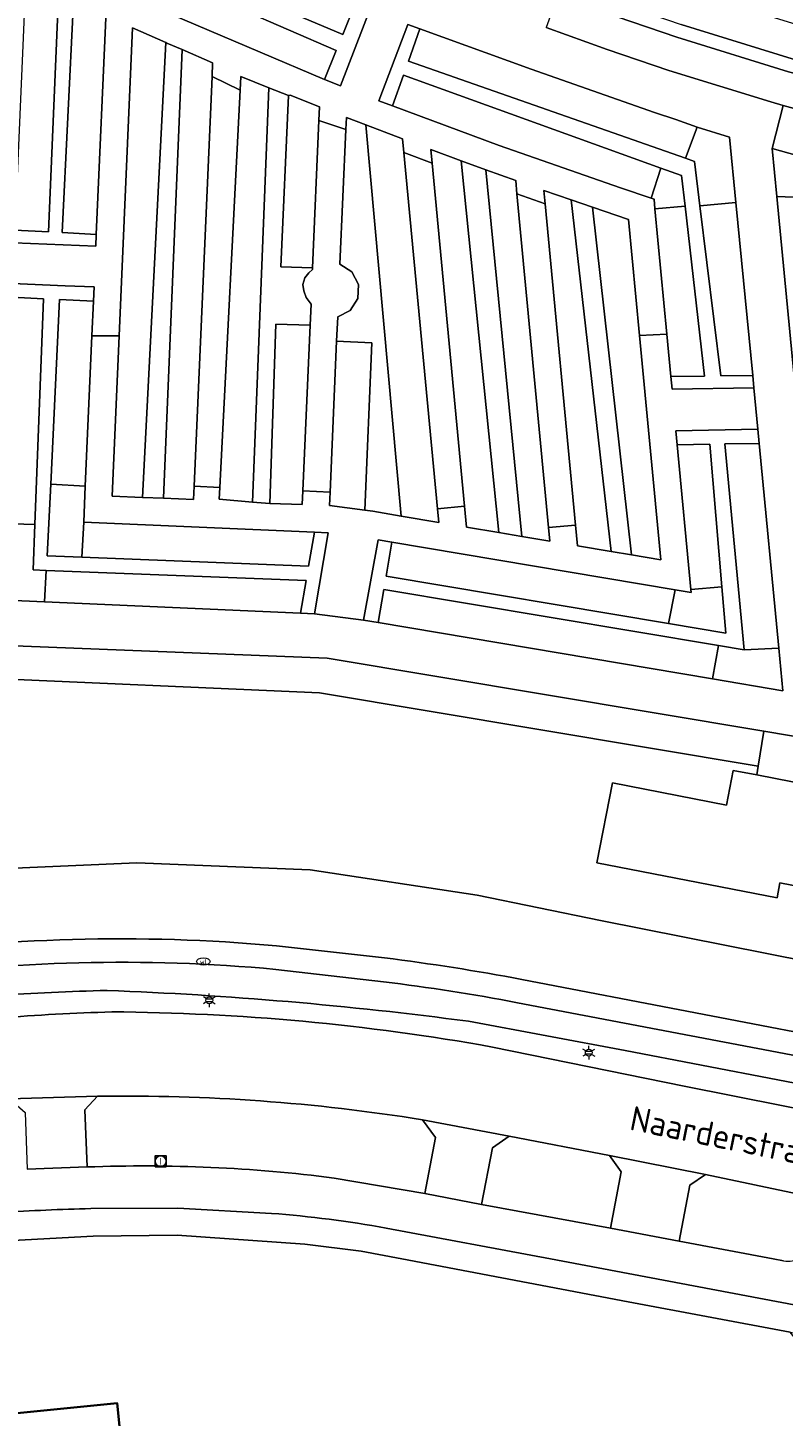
# Model space of a CAD drawing. Header units: metres. Extents: x 140853 to 145288, y 474558 to 480269.
# Tile 247 of 256: x 143605 to 143660, y 478738 to 478841. Entities that reach past the tile are written whole.
import ezdxf
from ezdxf.enums import TextEntityAlignment as Align

# ---------------------------------------------------------------- set-up
doc = ezdxf.new("R2010")
doc.units = ezdxf.units.M
doc.header["$MEASUREMENT"] = 0
for name, color, linetype, lineweight in [('B-WE-GR-BEPLANTING_CULTUUR_BOSPLANTSOEN-G', 90, 'GR-PLANTSOEN', 18), ('B-WE-GR-BEPLANTING_CULTUUR_HEESTERS-G', 90, 'Continuous', 18), ('B-WE-GR-BEPLANTING_CULTUUR_VASTE PLANTENVAK-G', 90, 'Continuous', 18), ('B-WE-GR-GRAS_KRUIDENRIJK-G', 80, 'Continuous', 18), ('B-WE-GR-GROENVOORZIENING-G', 80, 'Continuous', 18), ('B-WE-IE-TERREINAFSCHEIDING_KUNSTMATIG_HEKWERK-G', 20, 'IE-TERREINAFSCHEIDING-KUNSTMATIG', 18), ('B-WE-KL-ET_LS_OV_LICHTMAST-S', 190, 'Continuous', 18), ('B-WE-KL-WATER_PUT-S', 170, 'Continuous', 18), ('B-WE-OG-BEBOUWING-G', 7, 'Continuous', 35), ('B-WE-OG-BEBOUWING_STRAATNAAM-T18', 10, 'Continuous', 18), ('B-WE-OG-TERREIN_ERF-G', 7, 'Continuous', 18), ('B-WE-RI-GWA_RIOOLPUT-S', 30, 'Continuous', 18), ('B-WE-VH-VERHARDING_ASFALT-G', 252, 'Continuous', 18), ('B-WE-VH-VERHARDING_BETONSTRAATSTEEN-G', 252, 'Continuous', 18), ('B-WE-VH-VERHARDING_GESLOTEN-G', 7, 'Continuous', 18), ('B-WE-VH-VERHARDING_TEGEL-G', 252, 'Continuous', 18)]:
    doc.layers.add(name, color=color, linetype=linetype, lineweight=lineweight)
doc.styles.add('NLCS-ISO', font='txt')
doc.linetypes.add('GR-PLANTSOEN', pattern='A,0,[179,NLCS.shx,S=2,R=0,X=0,Y=0],-4', length=4)
doc.linetypes.add('IE-TERREINAFSCHEIDING-KUNSTMATIG', pattern='A,4,[82,NLCS.shx,S=0.75,R=90,X=0,Y=0],4,-2', length=10)

# ---------------------------------------------------------------- blocks, each defined once
blk = doc.blocks.new('B-SIE-WEG_LICHTMAST-SO')
at = {"ltscale": 0.1}
for p, q in [((-1.1, 0.63), (-2.19, 1.27)), ((0, 1.27), (0, 2.53)), ((1.1, 0.63), (2.19, 1.27)), ((-1.1, -0.63), (-2.19, -1.27)), ((0, -1.27), (0, -2.53)), ((1.1, -0.63), (2.19, -1.27))]:
    blk.add_line(p, q, dxfattribs=at)
at = {"flags": 128}
for points in [[(-1.16, 0.5), (1.16, 0.5)], [(-1.16, -0.5), (1.16, -0.5)]]:
    blk.add_lwpolyline(points, dxfattribs=at)
at = {"ltscale": 0.1}
blk.add_circle((0, 0), 1.27, dxfattribs=at)
at = {"style": 'NLCS-ISO'}
blk.add_attdef('TYPE', text='', height=1.8, dxfattribs=at).set_placement((0, 2.53), align=Align.BOTTOM_CENTER)
blk = doc.blocks.new('SKL-WATERLEIDINGPUT-SO')
at = {"color": 0, "linetype": 'ByBlock', "lineweight": 18}
blk.add_ellipse((0, 0), major_axis=(2.5, 0), ratio=0.54, dxfattribs=at)
at = {"color": 0, "linetype": 'ByBlock', "lineweight": 18, "style": 'NLCS-ISO'}
blk.add_text('wl', height=1.8, dxfattribs=at).set_placement((0, 0), align=Align.MIDDLE_CENTER)
blk = doc.blocks.new('SRI-PUT_INSPECTIE-SO')
at = {"lineweight": -3, "flags": 128}
blk.add_lwpolyline([(-2, -2), (2, -2), (2, 2), (-2, 2)], close=True, dxfattribs=at)
at = {"lineweight": -3, "ltscale": 1.5}
blk.add_circle((0, 0), 2, dxfattribs=at)
at = {"ltscale": 0.1, "style": 'NLCS-ISO'}
blk.add_text('I', height=2.5, dxfattribs=at).set_placement((0, -0.01), align=Align.MIDDLE_CENTER)

msp = doc.modelspace()

# ---------------------------------------------------------------- linework, layer by layer
at = {"layer": 'B-WE-GR-BEPLANTING_CULTUUR_BOSPLANTSOEN-G', "ltscale": 0.2, "flags": 128}
msp.add_lwpolyline([(143591.131, 478795.119), (143585.459, 478794.989), (143586.583, 478778.039), (143586.629, 478777.347), (143594.01, 478778.024), (143602.153, 478778.679), (143612.838, 478779.125), (143625.586, 478778.613), (143637.864, 478776.744), (143646.952, 478774.883), (143665.358, 478771.231), (143665.39, 478771.367), (143667.391, 478770.849), (143667.407, 478770.949), (143668.243, 478773.675), (143667.203, 478775.224), (143666.544, 478775.383), (143666.706, 478776.397), (143660.137, 478777.671), (143659.924, 478776.572), (143646.667, 478779.141), (143647.814, 478785.01), (143656.205, 478783.369), (143656.704, 478785.921), (143658.444, 478785.601), (143658.544, 478786.249), (143626.272, 478791.643), (143600.632, 478792.762), (143600.724, 478795.216), (143599.307, 478794.301), (143591.111, 478794.675), (143591.131, 478795.119)], close=True, dxfattribs=at)
at = {"layer": 'B-WE-GR-BEPLANTING_CULTUUR_HEESTERS-G', "ltscale": 0.2, "flags": 128}
for points in [[(143616.185, 478838.942), (143615.048, 478839.425), (143614.983, 478839.467), (143613.267, 478806.012), (143614.807, 478805.943), (143616.185, 478838.942)], [(143623.986, 478835.574), (143622.559, 478836.139), (143621.355, 478805.667), (143622.627, 478805.557), (143623.062, 478818.757), (143625.583, 478818.689), (143625.662, 478820.233), (143625.304, 478820.725), (143625.11, 478821.216), (143625.051, 478821.663), (143625.2, 478822.169), (143625.483, 478822.527), (143625.751, 478822.765), (143625.766, 478822.907), (143623.439, 478822.974), (143623.986, 478835.574)], [(143629.618, 478805.073), (143630.196, 478804.99), (143632.291, 478804.636), (143629.675, 478833.41), (143628.249, 478833.961), (143628.21, 478833.067), (143627.779, 478823.156), (143628.656, 478822.601), (143629.136, 478821.681), (143629.091, 478820.644), (143628.533, 478819.77), (143627.611, 478819.293), (143627.533, 478817.495), (143630.133, 478817.391), (143629.618, 478805.073)], [(143654.25, 478827.448), (143656.888, 478827.713), (143656.425, 478832.512), (143654.044, 478833.243), (143653.187, 478830.96), (143653.847, 478830.728), (143654.25, 478827.448)], [(143636.687, 478830.776), (143639.471, 478803.425), (143641.156, 478803.141), (143638.515, 478830.11), (143636.687, 478830.776)], [(143663.928, 478830.47), (143663.447, 478830.596), (143662.634, 478830.805), (143659.566, 478831.67), (143659.905, 478828.138), (143662.352, 478828.047), (143662.327, 478828.282), (143662.901, 478828.135), (143663.928, 478830.47)], [(143651.378, 478830.237), (143650.671, 478828.022), (143650.877, 478827.955), (143650.945, 478827.238), (143653.157, 478827.42), (143652.897, 478829.688), (143651.378, 478830.237)], [(143649.217, 478801.78), (143646.348, 478827.359), (143644.789, 478827.895), (143647.724, 478802.032), (143649.217, 478801.78)], [(143608.938, 478804.2), (143609.052, 478806.83), (143606.503, 478806.974), (143606.249, 478801.722), (143608.791, 478801.62), (143608.938, 478804.2)], [(143602.928, 478804.098), (143602.683, 478798.469), (143606.044, 478798.321), (143606.171, 478800.64), (143605.223, 478800.676), (143605.35, 478804.012), (143602.928, 478804.098)], [(143651.937, 478796.743), (143656.158, 478796.038), (143655.873, 478799.427), (143653.593, 478799.237), (143653.614, 478799.01), (143652.43, 478799.21), (143651.937, 478796.743)], [(143655.185, 478792.661), (143660.354, 478791.789), (143660.052, 478794.923), (143657.512, 478794.792), (143655.626, 478795.108), (143655.185, 478792.661)], [(143658.444, 478785.601), (143678.572, 478781.654), (143681.604, 478781.06), (143681.776, 478781.897), (143682.654, 478781.737), (143683.368, 478782.225), (143683.187, 478783.741), (143667.17, 478786.41), (143667.387, 478787.387), (143662.886, 478788.146), (143658.941, 478788.812), (143658.544, 478786.249), (143658.444, 478785.601)]]:
    msp.add_lwpolyline(points, close=True, dxfattribs=at)
msp.add_lwpolyline([(143593.157, 478772.215, -0.0582345), (143623.105, 478773.035), (143623.105, 478773.035), (143631.06, 478772.147), (143631.06, 478772.147, -0.0154331), (143641.162, 478770.553), (143641.162, 478770.553), (143666.702, 478765.662), (143666.797, 478766.38), (143667.075, 478768.468), (143667.391, 478770.849), (143665.39, 478771.367), (143665.358, 478771.231), (143646.952, 478774.883), (143637.864, 478776.744), (143625.586, 478778.613), (143612.838, 478779.125), (143602.153, 478778.679)], format="xyb", dxfattribs=at)
at = {"layer": 'B-WE-GR-BEPLANTING_CULTUUR_VASTE PLANTENVAK-G', "ltscale": 0.2, "flags": 128}
for points in [[(143628.897, 478842.301), (143626.257, 478843.352), (143619.981, 478846.003), (143613.75, 478848.759), (143608.864, 478851.012), (143607.793, 478848.591), (143627.985, 478840.057), (143628.897, 478842.301)], [(143603.866, 478825.664), (143606.338, 478825.536), (143607.306, 478848.15), (143604.852, 478848.339), (143603.866, 478825.664)], [(143626.638, 478836.742), (143627.509, 478838.884), (143613.486, 478844.997), (143612.446, 478842.81), (143626.638, 478836.742)], [(143684.863, 478835.866), (143681.504, 478836.333), (143678.163, 478836.91), (143669.9, 478838.592), (143661.731, 478840.679), (143653.674, 478843.168), (143648.385, 478844.99), (143647.56, 478842.636), (143652.877, 478840.798), (143661.047, 478838.275), (143669.332, 478836.157), (143677.711, 478834.451), (143681.157, 478833.857), (143684.62, 478833.377), (143684.863, 478835.866)], [(143609.858, 478825.355), (143610.598, 478842.37), (143608.177, 478842.454), (143607.356, 478825.484), (143609.858, 478825.355)], [(143684.278, 478829.893), (143684.522, 478832.382), (143681.017, 478832.867), (143677.53, 478833.468), (143669.104, 478835.183), (143660.773, 478837.312), (143652.558, 478839.851), (143648.159, 478841.356), (143643.778, 478842.91), (143642.934, 478840.563), (143647.442, 478838.96), (143651.97, 478837.411), (143659.465, 478835.107), (143660.366, 478834.844), (143662.358, 478834.284), (143669.637, 478832.499), (143676.985, 478831.026), (143680.622, 478830.399), (143684.278, 478829.893)], [(143614.983, 478839.467), (143612.52, 478840.542), (143611.535, 478817.883), (143611.023, 478806.11), (143613.267, 478806.012), (143614.983, 478839.467)], [(143654.044, 478833.243), (143652.488, 478833.811), (143650.915, 478834.331), (143641.831, 478837.515), (143633.662, 478840.468), (143632.818, 478838.106), (143653.187, 478830.96), (143654.044, 478833.243)], [(143616.185, 478838.942), (143614.807, 478805.943), (143617.017, 478805.846), (143617.06, 478806.845), (143618.371, 478836.97), (143618.414, 478837.969), (143616.185, 478838.942)], [(143621.355, 478805.667), (143622.559, 478836.139), (143620.488, 478836.96), (143620.437, 478835.96), (143618.947, 478806.749), (143618.903, 478805.878), (143621.355, 478805.667)], [(143650.671, 478828.022), (143651.378, 478830.237), (143632.446, 478837.065), (143631.64, 478834.808), (143639.487, 478831.886), (143648.415, 478828.769), (143650.671, 478828.022)], [(143626.237, 478833.732), (143626.281, 478834.731), (143624.125, 478835.587), (143623.986, 478835.574), (143623.439, 478822.974), (143625.766, 478822.907), (143626.237, 478833.732)], [(143632.472, 478831.382), (143632.378, 478832.378), (143629.675, 478833.41), (143632.291, 478804.636), (143635.046, 478804.171), (143634.952, 478805.167), (143632.472, 478831.382)], [(143639.471, 478803.425), (143636.687, 478830.776), (143634.461, 478831.597), (143634.555, 478830.601), (143636.943, 478805.355), (143637.087, 478803.827), (143639.471, 478803.425)], [(143638.515, 478830.11), (143641.156, 478803.141), (143643.212, 478802.794), (143643.118, 478803.79), (143640.797, 478828.33), (143640.703, 478829.326), (143638.515, 478830.11)], [(143642.875, 478827.596), (143645.108, 478803.978), (143645.253, 478802.449), (143647.724, 478802.032), (143644.789, 478827.895), (143642.781, 478828.592), (143642.875, 478827.596)], [(143656.888, 478827.713), (143654.25, 478827.448), (143655.786, 478814.949), (143658.137, 478814.972), (143656.888, 478827.713)], [(143661.4, 478812.569), (143663.971, 478812.583), (143662.352, 478828.047), (143659.905, 478828.138), (143661.4, 478812.569)], [(143646.348, 478827.359), (143649.217, 478801.78), (143651.378, 478801.416), (143649.817, 478817.923), (143649.009, 478826.46), (143646.348, 478827.359)], [(143652.111, 478814.913), (143654.586, 478814.937), (143653.157, 478827.42), (143650.945, 478827.238), (143651.818, 478818.01), (143652.111, 478814.913)], [(143603.651, 478820.733), (143602.928, 478804.098), (143605.35, 478804.012), (143605.985, 478820.624), (143603.651, 478820.733)], [(143609.645, 478820.453), (143607.161, 478820.569), (143606.503, 478806.974), (143609.052, 478806.83), (143609.533, 478817.883), (143609.645, 478820.453)], [(143625.583, 478818.689), (143623.062, 478818.757), (143622.627, 478805.557), (143625.009, 478805.494), (143625.052, 478806.484), (143625.583, 478818.689)], [(143629.618, 478805.073), (143630.133, 478817.391), (143627.533, 478817.495), (143627.05, 478806.396), (143627.007, 478805.406), (143629.618, 478805.073)], [(143653.593, 478799.237), (143655.873, 478799.427), (143654.992, 478809.921), (143652.587, 478809.88), (143653.593, 478799.237)], [(143658.603, 478809.982), (143656.092, 478809.939), (143657.512, 478794.792), (143660.052, 478794.923), (143658.603, 478809.982)], [(143625.904, 478803.453), (143608.938, 478804.2), (143608.791, 478801.62), (143625.473, 478800.951), (143625.904, 478803.453)], [(143652.43, 478799.21), (143631.599, 478802.725), (143631.168, 478800.211), (143651.937, 478796.743), (143652.43, 478799.21)], [(143624.877, 478797.493), (143625.293, 478799.909), (143606.171, 478800.64), (143606.044, 478798.321), (143624.877, 478797.493)], [(143655.185, 478792.661), (143655.626, 478795.108), (143631.002, 478799.237), (143630.586, 478796.81), (143655.185, 478792.661)], [(143658.544, 478786.249), (143658.941, 478788.812), (143626.836, 478794.197), (143600.724, 478795.216), (143600.632, 478792.762), (143626.272, 478791.643), (143658.544, 478786.249)]]:
    msp.add_lwpolyline(points, close=True, dxfattribs=at)
at = {"layer": 'B-WE-GR-GRAS_KRUIDENRIJK-G', "ltscale": 0.2, "flags": 128}
for points in [[(143638.993, 478765.585), (143653.103, 478762.697), (143664.08, 478760.525), (143665.587, 478762.085), (143648.753, 478765.332), (143637.231, 478767.477), (143637.231, 478767.477, 0.0236315), (143610.655, 478769.747), (143610.655, 478769.747, 0.0244115), (143594.353, 478768.575), (143594.353, 478768.575), (143594.366, 478768.484), (143588.854, 478767.688), (143589.909, 478766.893), (143590.03, 478766.15), (143591.011, 478766.285), (143592.567, 478766.565), (143594.536, 478766.921), (143594.536, 478766.921, -0.0224205), (143610.994, 478768.172), (143610.994, 478768.172, -0.0427528), (143638.993, 478765.585)], [(143609.949, 478761.962), (143609.02, 478760.966), (143609.193, 478756.766), (143609.193, 478756.766, -0.0411861), (143627.355, 478755.952), (143627.355, 478755.952), (143634.009, 478754.817), (143634.803, 478758.936), (143633.84, 478760.235), (143633.84, 478760.235, 0.0439053), (143609.949, 478761.962)], [(143661.661, 478750, 0.1068321), (143662.599, 478750.596), (143662.599, 478750.596), (143664.405, 478752.281), (143664.405, 478752.281, 0.4019839), (143664.442, 478752.99), (143664.442, 478752.99, 0.1537062), (143661.863, 478754.684), (143661.863, 478754.684), (143654.668, 478756.212), (143653.499, 478755.435), (143652.724, 478751.303), (143659.645, 478750), (143660.405, 478749.857), (143660.405, 478749.857, 0.1202953), (143661.661, 478750)]]:
    msp.add_lwpolyline(points, format="xyb", close=True, dxfattribs=at)
msp.add_lwpolyline([(143638.2, 478754.016), (143647.664, 478752.267), (143648.451, 478756.404), (143647.593, 478757.601), (143640.226, 478759.035), (143638.99, 478758.168), (143638.2, 478754.016)], close=True, dxfattribs=at)
at = {"layer": 'B-WE-GR-GROENVOORZIENING-G', "ltscale": 0.2, "flags": 128}
for points in [[(143607.306, 478848.15), (143606.338, 478825.536), (143603.866, 478825.664), (143603.826, 478824.744), (143609.82, 478824.484), (143609.858, 478825.355), (143607.356, 478825.484), (143608.177, 478842.454), (143608.407, 478847.211), (143613.486, 478844.997), (143627.509, 478838.884), (143626.638, 478836.742), (143627.829, 478836.272), (143629.982, 478841.872), (143628.897, 478842.301), (143627.985, 478840.057), (143607.793, 478848.591), (143607.333, 478848.786), (143607.306, 478848.15)], [(143631.64, 478834.808), (143632.446, 478837.065), (143651.378, 478830.237), (143652.897, 478829.688), (143653.157, 478827.42), (143654.586, 478814.937), (143652.111, 478814.913), (143652.201, 478813.966), (143658.221, 478814.064), (143658.137, 478814.972), (143655.786, 478814.949), (143654.25, 478827.448), (143653.847, 478830.728), (143653.187, 478830.96), (143632.818, 478838.106), (143633.662, 478840.468), (143632.778, 478840.787), (143630.626, 478835.186), (143631.64, 478834.808)], [(143606.171, 478800.64), (143625.293, 478799.909), (143624.877, 478797.493), (143625.915, 478797.447), (143626.921, 478803.408), (143625.904, 478803.453), (143625.473, 478800.951), (143608.791, 478801.62), (143606.249, 478801.722), (143606.503, 478806.974), (143607.161, 478820.569), (143609.645, 478820.453), (143609.69, 478821.487), (143607.558, 478821.565), (143603.696, 478821.747), (143603.651, 478820.733), (143605.985, 478820.624), (143605.35, 478804.012), (143605.223, 478800.676), (143606.171, 478800.64)], [(143655.873, 478799.427), (143656.158, 478796.038), (143651.937, 478796.743), (143631.168, 478800.211), (143631.599, 478802.725), (143630.591, 478802.895), (143629.519, 478796.99), (143630.586, 478796.81), (143631.002, 478799.237), (143655.626, 478795.108), (143657.512, 478794.792), (143656.092, 478809.939), (143658.603, 478809.982), (143658.502, 478811.03), (143652.489, 478810.914), (143652.587, 478809.88), (143654.992, 478809.921), (143655.873, 478799.427)]]:
    msp.add_lwpolyline(points, close=True, dxfattribs=at)
msp.add_lwpolyline([(143648.159, 478841.356), (143652.558, 478839.851), (143660.773, 478837.312), (143669.104, 478835.183), (143677.53, 478833.468), (143681.017, 478832.867), (143684.522, 478832.382), (143684.278, 478829.893), (143685.272, 478829.777), (143685.857, 478835.749), (143684.863, 478835.866), (143684.62, 478833.377), (143681.157, 478833.857), (143677.711, 478834.451), (143669.332, 478836.157), (143661.047, 478838.275), (143652.877, 478840.798)], dxfattribs=at)
at = {"layer": 'B-WE-IE-TERREINAFSCHEIDING_KUNSTMATIG_HEKWERK-G', "ltscale": 0.2, "flags": 128}
msp.add_lwpolyline([(143586.629, 478777.347), (143594.01, 478778.024), (143602.153, 478778.679), (143612.838, 478779.125), (143625.586, 478778.613), (143637.864, 478776.744), (143646.952, 478774.883), (143665.358, 478771.231), (143665.39, 478771.367), (143667.391, 478770.849)], dxfattribs=at)
at = {"layer": 'B-WE-OG-BEBOUWING-G', "ltscale": 0.2, "flags": 128}
msp.add_lwpolyline([(143601.319, 478738.38), (143601.395, 478737.623), (143600.698, 478737.554), (143601.009, 478734.43), (143601.705, 478734.499), (143602.068, 478730.897), (143608.257, 478731.513), (143608.405, 478730.03), (143612.295, 478730.417), (143611.404, 478739.383), (143601.319, 478738.38)], close=True, dxfattribs=at)
at = {"layer": 'B-WE-OG-TERREIN_ERF-G', "ltscale": 0.2, "flags": 128}
msp.add_lwpolyline([(143662.558, 478716.564), (143663.299, 478741.624), (143660.878, 478744.605), (143648.985, 478746.837), (143632.324, 478750), (143629.343, 478750.566), (143625.202, 478751.083), (143615.801, 478751.745), (143609.638, 478751.669), (143600.963, 478751.217), (143596.368, 478750.363), (143595.349, 478750.174), (143595.209, 478750), (143591.67, 478745.618), (143593.902, 478717.206)], dxfattribs=at)
msp.add_lwpolyline([(143601.319, 478738.38), (143611.404, 478739.383), (143612.295, 478730.417), (143608.405, 478730.03), (143608.257, 478731.513), (143602.068, 478730.897), (143601.705, 478734.499), (143601.009, 478734.43), (143600.698, 478737.554), (143601.395, 478737.623), (143601.319, 478738.38)], close=True, dxfattribs=at)
at = {"layer": 'B-WE-VH-VERHARDING_ASFALT-G', "ltscale": 0.2, "flags": 128}
for points in [[(143600.724, 478795.216), (143626.836, 478794.197), (143658.941, 478788.812), (143662.886, 478788.146), (143663.415, 478791.272), (143663.415, 478791.272), (143663.207, 478793.492), (143661.953, 478806.865), (143661.854, 478807.923), (143661.506, 478811.467), (143661.4, 478812.569), (143659.905, 478828.138), (143659.566, 478831.67), (143660.366, 478834.844), (143659.465, 478835.107), (143651.97, 478837.411), (143647.442, 478838.96), (143642.934, 478840.563)], [(143632.778, 478840.787), (143633.662, 478840.468), (143641.831, 478837.515), (143650.915, 478834.331), (143652.488, 478833.811), (143654.044, 478833.243), (143656.425, 478832.512), (143656.888, 478827.713), (143658.137, 478814.972), (143658.221, 478814.064), (143658.502, 478811.03), (143658.603, 478809.982), (143660.052, 478794.923), (143660.354, 478791.789), (143655.185, 478792.661), (143630.586, 478796.81), (143629.519, 478796.99), (143625.915, 478797.447), (143624.877, 478797.493), (143606.044, 478798.321), (143602.683, 478798.469)]]:
    msp.add_lwpolyline(points, dxfattribs=at)
msp.add_lwpolyline([(143665.587, 478762.085), (143672.483, 478760.72), (143690.84, 478757.282), (143714.178, 478752.802), (143714.881, 478754.769), (143671.642, 478762.961), (143666.392, 478763.987), (143640.848, 478768.848), (143640.848, 478768.848, 0.016017), (143630.99, 478770.388), (143630.99, 478770.388), (143623.051, 478771.299), (143623.051, 478771.299, 0.058996), (143594.134, 478770.561), (143594.134, 478770.561), (143594.353, 478768.575), (143594.353, 478768.575, -0.0244115), (143610.655, 478769.747), (143610.655, 478769.747, -0.0236315), (143637.231, 478767.477), (143637.231, 478767.477), (143648.753, 478765.332), (143665.587, 478762.085)], format="xyb", close=True, dxfattribs=at)
for points in [[(143664.08, 478760.525), (143653.103, 478762.697), (143638.993, 478765.585), (143638.993, 478765.585, 0.0427528), (143610.994, 478768.172), (143610.994, 478768.172, 0.0224205), (143594.536, 478766.921)], [(143603.483, 478761.767), (143609.949, 478761.962), (143609.949, 478761.962, -0.0439053), (143633.84, 478760.235), (143633.84, 478760.235), (143640.226, 478759.035), (143647.593, 478757.601), (143654.668, 478756.212), (143661.863, 478754.684)], [(143660.405, 478749.857), (143659.645, 478750), (143652.724, 478751.303), (143647.664, 478752.267), (143647.664, 478752.267), (143638.2, 478754.016), (143634.009, 478754.817), (143627.355, 478755.952), (143627.355, 478755.952, 0.0411861), (143609.193, 478756.766), (143609.193, 478756.766), (143604.785, 478756.594)], [(143602.861, 478753.412, -0.0090944), (143609.46, 478753.708), (143609.46, 478753.708), (143615.848, 478753.745), (143622.742, 478753.352), (143622.742, 478753.352, -0.0258243), (143631.179, 478752.27), (143631.179, 478752.27), (143643.265, 478750), (143662.486, 478746.381)]]:
    msp.add_lwpolyline(points, format="xyb", dxfattribs=at)
at = {"layer": 'B-WE-VH-VERHARDING_BETONSTRAATSTEEN-G', "ltscale": 0.2, "flags": 128}
msp.add_lwpolyline([(143678.572, 478781.654), (143658.444, 478785.601), (143656.704, 478785.921), (143656.205, 478783.369), (143647.814, 478785.01), (143646.667, 478779.141), (143659.924, 478776.572), (143660.137, 478777.671), (143666.706, 478776.397)], dxfattribs=at)
at = {"layer": 'B-WE-VH-VERHARDING_GESLOTEN-G', "ltscale": 0.2, "flags": 128}
for points in [[(143610.598, 478842.37), (143609.858, 478825.355), (143609.82, 478824.484), (143603.826, 478824.744)], [(143629.982, 478841.872), (143627.829, 478836.272), (143626.638, 478836.742), (143612.446, 478842.81)], [(143603.696, 478821.747), (143607.558, 478821.565), (143609.69, 478821.487), (143609.645, 478820.453), (143609.533, 478817.883), (143611.535, 478817.883), (143612.52, 478840.542), (143614.983, 478839.467), (143615.048, 478839.425), (143616.185, 478838.942), (143618.414, 478837.969), (143618.371, 478836.97), (143620.437, 478835.96), (143620.488, 478836.96), (143622.559, 478836.139), (143623.986, 478835.574), (143624.125, 478835.587), (143626.281, 478834.731), (143626.237, 478833.732), (143628.21, 478833.067), (143628.249, 478833.961), (143629.675, 478833.41), (143632.378, 478832.378), (143632.472, 478831.382), (143634.555, 478830.601), (143634.461, 478831.597), (143636.687, 478830.776), (143638.515, 478830.11), (143640.703, 478829.326), (143640.797, 478828.33), (143642.875, 478827.596), (143642.781, 478828.592), (143644.789, 478827.895), (143646.348, 478827.359), (143649.009, 478826.46), (143649.817, 478817.923), (143651.818, 478818.01), (143650.945, 478827.238), (143650.877, 478827.955), (143650.671, 478828.022), (143648.415, 478828.769), (143639.487, 478831.886), (143631.64, 478834.808), (143630.626, 478835.186), (143632.778, 478840.787)], [(143662.358, 478834.284), (143660.366, 478834.844), (143659.566, 478831.67), (143662.634, 478830.805)]]:
    msp.add_lwpolyline(points, dxfattribs=at)
for points in [[(143617.06, 478806.845), (143618.947, 478806.749), (143620.437, 478835.96), (143618.371, 478836.97), (143617.06, 478806.845)], [(143625.583, 478818.689), (143625.052, 478806.484), (143627.05, 478806.396), (143627.533, 478817.495), (143627.611, 478819.293), (143628.533, 478819.77), (143629.091, 478820.644), (143629.136, 478821.681), (143628.656, 478822.601), (143627.779, 478823.156), (143628.21, 478833.067), (143626.237, 478833.732), (143625.766, 478822.907), (143625.751, 478822.765), (143625.483, 478822.527), (143625.2, 478822.169), (143625.051, 478821.663), (143625.11, 478821.216), (143625.304, 478820.725), (143625.662, 478820.233), (143625.583, 478818.689)], [(143636.943, 478805.355), (143634.555, 478830.601), (143632.472, 478831.382), (143634.952, 478805.167), (143636.943, 478805.355)], [(143640.797, 478828.33), (143643.118, 478803.79), (143645.108, 478803.978), (143642.875, 478827.596), (143640.797, 478828.33)], [(143625.915, 478797.447), (143629.519, 478796.99), (143630.591, 478802.895), (143631.599, 478802.725), (143652.43, 478799.21), (143653.614, 478799.01), (143653.593, 478799.237), (143652.587, 478809.88), (143652.489, 478810.914), (143658.502, 478811.03), (143658.221, 478814.064), (143652.201, 478813.966), (143652.111, 478814.913), (143651.818, 478818.01), (143649.817, 478817.923), (143651.378, 478801.416), (143649.217, 478801.78), (143647.724, 478802.032), (143645.253, 478802.449), (143645.108, 478803.978), (143643.118, 478803.79), (143643.212, 478802.794), (143641.156, 478803.141), (143639.471, 478803.425), (143637.087, 478803.827), (143636.943, 478805.355), (143634.952, 478805.167), (143635.046, 478804.171), (143632.291, 478804.636), (143630.196, 478804.99), (143629.618, 478805.073), (143627.007, 478805.406), (143627.05, 478806.396), (143625.052, 478806.484), (143625.009, 478805.494), (143622.627, 478805.557), (143621.355, 478805.667), (143618.903, 478805.878), (143618.947, 478806.749), (143617.06, 478806.845), (143617.017, 478805.846), (143614.807, 478805.943), (143613.267, 478806.012), (143611.023, 478806.11), (143611.535, 478817.883), (143609.533, 478817.883), (143609.052, 478806.83), (143608.938, 478804.2), (143625.904, 478803.453), (143626.921, 478803.408), (143625.915, 478797.447)]]:
    msp.add_lwpolyline(points, close=True, dxfattribs=at)
at = {"layer": 'B-WE-VH-VERHARDING_TEGEL-G', "ltscale": 0.2, "flags": 128}
for points in [[(143594.134, 478770.561, -0.058996), (143623.051, 478771.299), (143623.051, 478771.299), (143630.99, 478770.388), (143630.99, 478770.388, -0.016017), (143640.848, 478768.848), (143640.848, 478768.848), (143666.392, 478763.987), (143666.392, 478763.987), (143666.702, 478765.662), (143641.162, 478770.553), (143641.162, 478770.553, 0.0154331), (143631.06, 478772.147), (143631.06, 478772.147), (143623.105, 478773.035), (143623.105, 478773.035, 0.0582345), (143593.157, 478772.215)], [(143600.963, 478751.217), (143609.638, 478751.669), (143615.801, 478751.745), (143625.202, 478751.083), (143629.343, 478750.566), (143632.324, 478750), (143648.985, 478746.837), (143660.878, 478744.605), (143665.589, 478743.753), (143665.589, 478743.753, 0.2402847), (143662.486, 478746.381), (143662.486, 478746.381), (143643.265, 478750), (143631.179, 478752.27), (143631.179, 478752.27, 0.0258243), (143622.742, 478753.352), (143622.742, 478753.352), (143615.848, 478753.745), (143609.46, 478753.708), (143609.46, 478753.708, 0.0090944), (143602.861, 478753.412)]]:
    msp.add_lwpolyline(points, format="xyb", dxfattribs=at)
for points in [[(143609.193, 478756.766), (143609.02, 478760.966), (143609.949, 478761.962), (143603.483, 478761.767), (143604.624, 478760.778), (143604.785, 478756.594), (143609.193, 478756.766)], [(143638.2, 478754.016), (143638.99, 478758.168), (143640.226, 478759.035), (143633.84, 478760.235), (143634.803, 478758.936), (143634.009, 478754.817), (143638.2, 478754.016)], [(143654.668, 478756.212), (143647.593, 478757.601), (143648.451, 478756.404), (143647.664, 478752.267), (143652.724, 478751.303), (143653.499, 478755.435), (143654.668, 478756.212)]]:
    msp.add_lwpolyline(points, close=True, dxfattribs=at)

# ---------------------------------------------------------------- block references
at = {"layer": 'B-WE-KL-ET_LS_OV_LICHTMAST-S', "xscale": 0.2, "yscale": 0.2, "zscale": 0.2}
for p in [(143618.171, 478769.027), (143646.08, 478765.175)]:
    msp.add_blockref('B-SIE-WEG_LICHTMAST-SO', p, dxfattribs=at)
at = {"layer": 'B-WE-KL-WATER_PUT-S', "xscale": 0.2, "yscale": 0.2, "zscale": 0.2}
msp.add_blockref('SKL-WATERLEIDINGPUT-SO', (143617.732, 478771.873), dxfattribs=at)
at = {"layer": 'B-WE-RI-GWA_RIOOLPUT-S', "xscale": 0.2, "yscale": 0.2, "zscale": 0.2}
msp.add_blockref('SRI-PUT_INSPECTIE-SO', (143614.593, 478757.185), dxfattribs=at)

# ---------------------------------------------------------------- texts
at = {"layer": 'B-WE-OG-BEBOUWING_STRAATNAAM-T18', "style": 'NLCS-ISO'}
msp.add_text('Naarderstraat', height=1.8, rotation=348.5, dxfattribs=at).set_placement((143656.436, 478758.914), align=Align.MIDDLE_CENTER)

doc.saveas('drawing.dxf')
